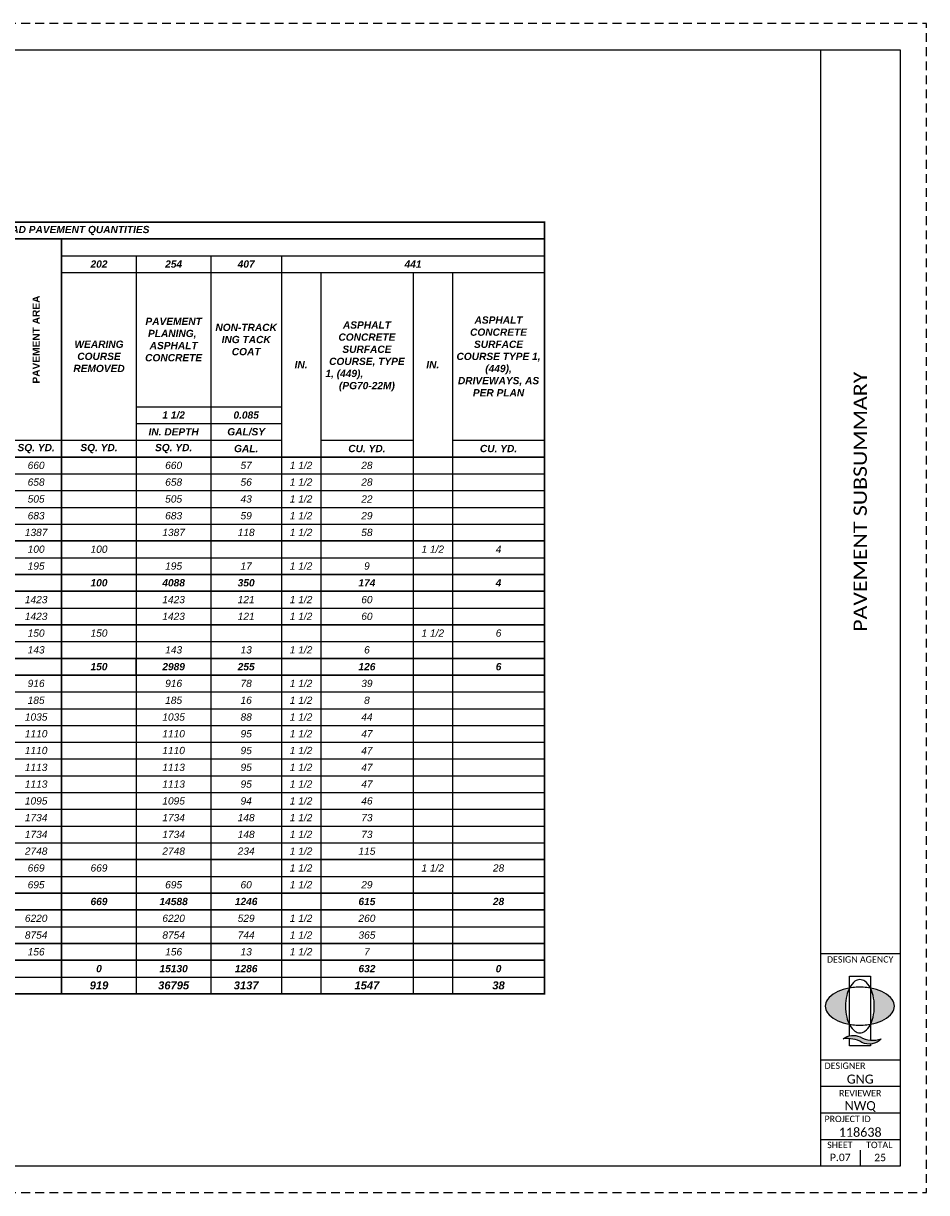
# Paper-space layout 'Layout1' of a CAD drawing. Header units: feet. Extents: x 0 to 34, y 0 to 22.
# Tile 2 of 2: x 17 to 34, y 0 to 22. Entities that reach past the tile are written whole.
import ezdxf
from ezdxf.enums import TextEntityAlignment as Align

# ---------------------------------------------------------------- set-up
doc = ezdxf.new("R2010")
doc.units = ezdxf.units.FT
doc.header["$MEASUREMENT"] = 0
doc.linetypes.add('OhDOT_USTN3', pattern=[0.22, 0.165, -0.055])
for name, color, linetype in [('SH_Border', 7, 'Continuous'), ('SH_Cut_Line', 7, 'OhDOT_USTN3'), ('SH_Data', 7, 'Continuous'), ('SH_Hatch', 14, 'Continuous'), ('SH_TextM', 7, 'Continuous')]:
    doc.layers.add(name, color=color, linetype=linetype)
doc.styles.add('Font 70-Main Title', font='calibri.ttf', dxfattribs={"width": 1.15, "height": 0.25})
doc.styles.add('Slanted-Normal', font='calibrii.ttf', dxfattribs={"height": 0.14})
doc.styles.add('Straight Minimum (0.12) Font 30', font='calibri.ttf', dxfattribs={"height": 0.12})
doc.styles.add('Straight Sub-Title (0.17) Font 30', font='calibri.ttf', dxfattribs={"height": 0.17})
doc.styles.add('Straight-Normal', font='calibri.ttf', dxfattribs={"height": 0.14})
doc.styles.add('Straight-Sub Title', font='calibri.ttf', dxfattribs={"height": 0.17})

# ---------------------------------------------------------------- blocks, each defined once
blk = doc.blocks.new('A$C1697e795')
at = {"layer": 'SH_Hatch'}
for points in [[(-0.1098, 0.0898, -0.0615), (-0.0881, 0.1507), (-0.0881, 0.1523, 0.014092), (-0.1171, 0.1465, 0.069705), (-0.2053, 0.1131, 0.105975), (-0.2716, 0.0557, 0.163104), (-0.29, 0.0008, 0.163049), (-0.2716, -0.0541, 0.105975), (-0.2053, -0.1115, 0.069705), (-0.1171, -0.145, 0.014089), (-0.0881, -0.1507, -0.061487), (-0.1098, -0.0898, -0.054987), (-0.1197, 0, -0.054987)], [(0.1108, 0.0898, 0.0615), (0.0891, 0.1507), (0.0891, 0.1523, -0.014092), (0.1182, 0.1465, -0.069705), (0.2063, 0.1131, -0.105975), (0.2727, 0.0557, -0.163104), (0.2911, 0.0008, -0.163049), (0.2727, -0.0541, -0.105975), (0.2063, -0.1115, -0.069705), (0.1182, -0.145, -0.014089), (0.0891, -0.1507, 0.061487), (0.1108, -0.0898, 0.054987), (0.1207, 0, 0.054987)], [(0.0015, -0.2566, 0.297692), (-0.1396, -0.2731, -0.180432), (0.0164, -0.3024, 0.32264), (0.179, -0.273, -0.20237)]]:
    blk.add_hatch(color=256, dxfattribs=at).paths.add_polyline_path(points)
at = {"layer": 'SH_TextM'}
for points in [[(0.1106, -0.0898, 0.054987), (0.1206, 0, 0.054987), (0.1106, 0.0898, 0.0688), (0.0854, 0.1575, 0.105699), (0.0418, 0.2087, 0.165247), (0.0004, 0.2228, 0.165247), (-0.0409, 0.2087, 0.105699), (-0.0845, 0.1575, 0.0688), (-0.1098, 0.0898, 0.054987), (-0.1197, 0, 0.054987), (-0.1098, -0.0898, 0.0688), (-0.0845, -0.1575, 0.105699), (-0.0409, -0.2087, 0.165247), (0.0004, -0.2228, 0.165247), (0.0418, -0.2087, 0.105699), (0.0854, -0.1575, 0.0688)], [(-0.2053, -0.1115, 0.069705), (-0.1171, -0.145, 0.055931), (-0.0006, -0.158, 0.055931), (0.1159, -0.145, 0.069705), (0.2041, -0.1115, 0.105975), (0.2705, -0.0541, 0.163076), (0.2889, 0.0008, 0.163076), (0.2705, 0.0557, 0.105975), (0.2041, 0.1131, 0.069705), (0.1159, 0.1465, 0.055931), (-0.0006, 0.1596, 0.055931), (-0.1171, 0.1465, 0.069705), (-0.2053, 0.1131, 0.105975), (-0.2716, 0.0557, 0.163076), (-0.29, 0.0008, 0.163076), (-0.2716, -0.0541, 0.105975)], [(0.0164, -0.3024, 0.180432), (-0.1396, -0.2731, -0.297692), (0.0015, -0.2566, 0.20237), (0.179, -0.273, -0.32264)]]:
    blk.add_lwpolyline(points, format="xyb", close=True, dxfattribs=at)
for points in [[(-0.0881, -0.2469), (-0.0881, 0.2529), (0.0891, 0.2529), (0.0891, -0.2828)], [(0.0891, -0.3157), (0.0891, -0.332), (-0.0881, -0.332), (-0.0881, -0.2701)]]:
    blk.add_lwpolyline(points, dxfattribs=at)
blk = doc.blocks.new('BLKWO_NEW')
at = {"layer": 'SH_Border', "linetype": 'Continuous', "flags": 128}
blk.add_lwpolyline([(0.5, 21.5), (33.5, 21.5), (33.5, 0.5), (0.5, 0.5), (0.5, 21.5)], close=True, dxfattribs=at)
for points in [[(32, 21.5), (32, 0.5)], [(32, 4.5), (33.5, 4.5)], [(32, 2.5), (33.5, 2.5)], [(32, 2), (33.5, 2)], [(32, 1.5), (33.5, 1.5)], [(32, 1), (33.5, 1)]]:
    blk.add_lwpolyline(points, dxfattribs=at)
at = {"layer": 'SH_Border'}
blk.add_lwpolyline([(32.75, 0.8), (32.75, 0.5)], dxfattribs=at)
at = {"layer": 'SH_Cut_Line', "color": 7, "linetype": 'OhDOT_USTN3', "flags": 128}
blk.add_lwpolyline([(0, 0), (34, 0), (34, 22), (0, 22), (0, 0)], close=True, dxfattribs=at)
at = {"layer": 'SH_Border', "xscale": 2.25, "yscale": 2.25, "zscale": 2.25}
blk.add_blockref('A$C1697e795', (32.744, 3.506), dxfattribs=at)
at = {"layer": 'SH_Data', "char_height": 0.12, "style": 'Straight Minimum (0.12) Font 30'}
for s, insert, width, attachment_point in [('DESIGN AGENCY', (32.124, 4.448), 1.94049, 1), ('DESIGNER', (32.078, 2.448), 1.0279, 1), ('REVIEWER', (32.75, 1.931), 1.0279, 2), ('PROJECT ID', (32.078, 1.447), 1.27835, 1), ('SHEET', (32.129, 0.957), 1.0279, 1), ('TOTAL', (32.862, 0.957), 1.0279, 1)]:
    blk.add_mtext(s, dxfattribs=dict(at, insert=insert, width=width, attachment_point=attachment_point))
at = {"layer": 'SH_Data', "style": 'Font 70-Main Title', "width": 1.15, "flags": 8}
blk.add_attdef('TITLEAREA2T', text='', height=0.25, rotation=90, dxfattribs=at).set_placement((32.75, 13), align=Align.MIDDLE_CENTER)
at = {"layer": 'SH_Data', "style": 'Straight-Sub Title'}
for tag, p in [('XXX', (32.75, 2)), ('XXX', (32.75, 1.5)), ('XXXXXX', (32.75, 1))]:
    blk.add_attdef(tag, text='', height=0.17, dxfattribs=at).set_placement(p, align=Align.BOTTOM_CENTER)
at = {"layer": 'SH_Data', "style": 'Straight Sub-Title (0.17) Font 30', "flags": 8}
blk.add_attdef('PROJECT', text='', height=0.25, rotation=90, dxfattribs=at).set_placement((0.721, 0.55), align=Align.MIDDLE_LEFT)
blk = doc.blocks.new('*A1014')
at = {"layer": 'SH_TextM', "color": 7, "linetype": 'Continuous', "ltscale": 0.083333, "const_width": 0.0208}
blk.add_lwpolyline([(13.281, 0), (0, 0), (0, -9.583), (13.281, -9.583)], close=True, dxfattribs=at)
for points in [[(0, -0.208), (13.281, -0.208)], [(7.281, -0.208), (7.281, -9.583)], [(0, -2.917), (13.281, -2.917)], [(0, -3.958), (13.281, -3.958)], [(0, -4.375), (13.281, -4.375)], [(0, -4.583), (13.281, -4.583)], [(0, -5), (13.281, -5)], [(0, -5.417), (13.281, -5.417)], [(8.208, -5.417), (8.208, -5.625)], [(0, -5.625), (13.281, -5.625)], [(0, -7.917), (13.281, -7.917)], [(0, -8.333), (13.281, -8.333)], [(0, -8.542), (13.281, -8.542)], [(0, -8.958), (13.281, -8.958)], [(0, -9.167), (13.281, -9.167)]]:
    blk.add_lwpolyline(points, dxfattribs=at)
at = {"layer": 'SH_TextM', "color": 7, "linetype": 'Continuous', "ltscale": 0.083333}
for points in [[(7.281, -0.417), (13.281, -0.417)], [(8.208, -0.417), (8.208, -5.417)], [(9.135, -0.417), (9.135, -9.583)], [(10.01, -0.417), (10.01, -9.583)], [(7.281, -0.625), (13.281, -0.625)], [(10.5, -0.625), (10.5, -9.583)], [(11.646, -0.625), (11.646, -9.583)], [(12.135, -0.625), (12.135, -9.583)], [(8.208, -2.292), (10.01, -2.292)], [(8.208, -2.5), (10.01, -2.5)], [(6.646, -2.708), (10.01, -2.708)], [(10.5, -2.708), (11.646, -2.708)], [(12.135, -2.708), (13.281, -2.708)], [(0, -3.125), (13.281, -3.125)], [(0, -3.333), (13.281, -3.333)], [(0, -3.542), (13.281, -3.542)], [(0, -3.75), (13.281, -3.75)], [(0, -4.167), (13.281, -4.167)], [(0, -4.792), (13.281, -4.792)], [(0, -5.208), (13.281, -5.208)], [(8.208, -5.625), (8.208, -9.583)], [(0, -5.833), (13.281, -5.833)], [(0, -6.042), (13.281, -6.042)], [(0, -6.25), (13.281, -6.25)], [(0, -6.458), (13.281, -6.458)], [(0, -6.667), (13.281, -6.667)], [(0, -6.875), (13.281, -6.875)], [(0, -7.083), (13.281, -7.083)], [(0, -7.292), (13.281, -7.292)], [(0, -7.5), (13.281, -7.5)], [(0, -7.708), (13.281, -7.708)], [(0, -8.125), (13.281, -8.125)], [(0, -8.75), (13.281, -8.75)], [(0, -9.375), (13.281, -9.375)]]:
    blk.add_lwpolyline(points, dxfattribs=at)
at = {"layer": 'SH_TextM', "color": 7, "attachment_point": 5, "style": 'Slanted-Normal'}
for s, insert, char_height in [('\\fArial|b1|i1|c0|p34;TRAVEL LANE AND SIDE ROAD PAVEMENT QUANTITIES', (6.641, -0.104), 0.09028), ('\\fArial|b1|i1|c0|p34;202', (7.745, -0.521), 0.09028), ('\\fArial|b1|i1|c0|p34;254', (8.672, -0.521), 0.09028), ('\\fArial|b1|i1|c0|p34;407', (9.573, -0.521), 0.09028), ('\\fArial|b1|i1|c0|p34;441', (11.646, -0.521), 0.09028), ('\\fArial|b1|i1|c0|p34;IN.', (10.255, -1.771), 0.09028), ('\\fArial|b1|i1|c0|p34;IN.', (11.891, -1.771), 0.09028), ('\\fArial|b1|i1|c0|p34;1 1/2', (8.672, -2.396), 0.09028), ('\\fArial|b1|i1|c0|p34;IN. DEPTH', (8.672, -2.604), 0.09028), ('\\fArial|b1|i1|c0|p34;SQ. YD.', (6.964, -2.812), 0.09028), ('\\fArial|b1|i1|c0|p34;SQ. YD.', (7.745, -2.812), 0.09028), ('\\fArial|b1|i1|c0|p34;SQ. YD.', (8.672, -2.812), 0.09028), ('\\fArial|b1|i1|c0|p34;GAL.', (9.573, -2.812), 0.09028), ('\\fArial|b0|i1|c0|p34;660', (6.964, -3.021), 0.09028), ('\\fArial|b0|i1|c0|p34;660', (8.672, -3.021), 0.09028), ('\\fArial|b0|i1|c0|p34;57', (9.573, -3.021), 0.09028), ('\\fArial|b0|i1|c0|p34;1 1/2', (10.255, -3.021), 0.09028), ('\\fArial|b0|i1|c0|p34;28', (11.073, -3.021), 0.09028), ('\\fArial|b0|i1|c0|p34;658', (6.964, -3.229), 0.09028), ('\\fArial|b0|i1|c0|p34;658', (8.672, -3.229), 0.09028), ('\\fArial|b0|i1|c0|p34;56', (9.573, -3.229), 0.09028), ('\\fArial|b0|i1|c0|p34;1 1/2', (10.255, -3.229), 0.09028), ('\\fArial|b0|i1|c0|p34;28', (11.073, -3.229), 0.09028), ('\\fArial|b0|i1|c0|p34;505', (6.964, -3.438), 0.09028), ('\\fArial|b0|i1|c0|p34;505', (8.672, -3.438), 0.09028), ('\\fArial|b0|i1|c0|p34;43', (9.573, -3.438), 0.09028), ('\\fArial|b0|i1|c0|p34;1 1/2', (10.255, -3.438), 0.09028), ('\\fArial|b0|i1|c0|p34;22', (11.073, -3.438), 0.09028), ('\\fArial|b0|i1|c0|p34;683', (6.964, -3.646), 0.09028), ('\\fArial|b0|i1|c0|p34;683', (8.672, -3.646), 0.09028), ('\\fArial|b0|i1|c0|p34;59', (9.573, -3.646), 0.09028), ('\\fArial|b0|i1|c0|p34;1 1/2', (10.255, -3.646), 0.09028), ('\\fArial|b0|i1|c0|p34;29', (11.073, -3.646), 0.09028), ('\\fArial|b0|i1|c0|p34;1387', (6.964, -3.854), 0.09028), ('\\fArial|b0|i1|c0|p34;1387', (8.672, -3.854), 0.09028), ('\\fArial|b0|i1|c0|p34;118', (9.573, -3.854), 0.09028), ('\\fArial|b0|i1|c0|p34;1 1/2', (10.255, -3.854), 0.09028), ('\\fArial|b0|i1|c0|p34;58', (11.073, -3.854), 0.09028), ('\\fArial|b0|i1|c0|p34;100', (6.964, -4.062), 0.09028), ('\\fArial|b0|i1|c0|p34;100', (7.745, -4.062), 0.09028), ('\\fArial|b0|i1|c0|p34;1 1/2', (11.891, -4.062), 0.09028), ('\\fArial|b0|i1|c0|p34;4', (12.708, -4.062), 0.09028), ('\\fArial|b0|i1|c0|p34;195', (6.964, -4.271), 0.09028), ('\\fArial|b0|i1|c0|p34;195', (8.672, -4.271), 0.09028), ('\\fArial|b0|i1|c0|p34;17', (9.573, -4.271), 0.09028), ('\\fArial|b0|i1|c0|p34;1 1/2', (10.255, -4.271), 0.09028), ('\\fArial|b0|i1|c0|p34;9', (11.073, -4.271), 0.09028), ('\\fArial|b1|i1|c0|p34;100', (7.745, -4.479), 0.09028), ('\\fArial|b1|i1|c0|p34;4088', (8.672, -4.479), 0.09028), ('\\fArial|b1|i1|c0|p34;350', (9.573, -4.479), 0.09028), ('\\fArial|b1|i1|c0|p34;174', (11.073, -4.479), 0.09028), ('\\fArial|b1|i1|c0|p34;4', (12.708, -4.479), 0.09028), ('\\fArial|b0|i1|c0|p34;1423', (6.964, -4.688), 0.09028), ('\\fArial|b0|i1|c0|p34;1423', (8.672, -4.688), 0.09028), ('\\fArial|b0|i1|c0|p34;121', (9.573, -4.688), 0.09028), ('\\fArial|b0|i1|c0|p34;1 1/2', (10.255, -4.688), 0.09028), ('\\fArial|b0|i1|c0|p34;60', (11.073, -4.688), 0.09028), ('\\fArial|b0|i1|c0|p34;1423', (6.964, -4.896), 0.09028), ('\\fArial|b0|i1|c0|p34;1423', (8.672, -4.896), 0.09028), ('\\fArial|b0|i1|c0|p34;121', (9.573, -4.896), 0.09028), ('\\fArial|b0|i1|c0|p34;1 1/2', (10.255, -4.896), 0.09028), ('\\fArial|b0|i1|c0|p34;60', (11.073, -4.896), 0.09028), ('\\fArial|b0|i1|c0|p34;150', (6.964, -5.104), 0.09028), ('\\fArial|b0|i1|c0|p34;150', (7.745, -5.104), 0.09028), ('\\fArial|b0|i1|c0|p34;1 1/2', (11.891, -5.104), 0.09028), ('\\fArial|b0|i1|c0|p34;6', (12.708, -5.104), 0.09028), ('\\fArial|b0|i1|c0|p34;143', (6.964, -5.312), 0.09028), ('\\fArial|b0|i1|c0|p34;143', (8.672, -5.312), 0.09028), ('\\fArial|b0|i1|c0|p34;13', (9.573, -5.312), 0.09028), ('\\fArial|b0|i1|c0|p34;1 1/2', (10.255, -5.312), 0.09028), ('\\fArial|b0|i1|c0|p34;6', (11.073, -5.312), 0.09028), ('\\fArial|b1|i1|c0|p34;150', (7.745, -5.521), 0.09028), ('\\fArial|b1|i1|c0|p34;2989', (8.672, -5.521), 0.09028), ('\\fArial|b1|i1|c0|p34;255', (9.573, -5.521), 0.09028), ('\\fArial|b1|i1|c0|p34;126', (11.073, -5.521), 0.09028), ('\\fArial|b1|i1|c0|p34;6', (12.708, -5.521), 0.09028), ('\\fArial|b0|i1|c0|p34;916', (6.964, -5.729), 0.09028), ('\\fArial|b0|i1|c0|p34;916', (8.672, -5.729), 0.09028), ('\\fArial|b0|i1|c0|p34;78', (9.573, -5.729), 0.09028), ('\\fArial|b0|i1|c0|p34;1 1/2', (10.255, -5.729), 0.09028), ('\\fArial|b0|i1|c0|p34;39', (11.073, -5.729), 0.09028), ('\\fArial|b0|i1|c0|p34;185', (6.964, -5.938), 0.09028), ('\\fArial|b0|i1|c0|p34;185', (8.672, -5.938), 0.09028), ('\\fArial|b0|i1|c0|p34;16', (9.573, -5.938), 0.09028), ('\\fArial|b0|i1|c0|p34;1 1/2', (10.255, -5.938), 0.09028), ('\\fArial|b0|i1|c0|p34;8', (11.073, -5.938), 0.09028), ('\\fArial|b0|i1|c0|p34;1 1/2', (10.255, -6.146), 0.09028), ('\\fArial|b0|i1|c0|p34;1035', (6.964, -6.146), 0.09028), ('\\fArial|b0|i1|c0|p34;1035', (8.672, -6.146), 0.09028), ('\\fArial|b0|i1|c0|p34;88', (9.573, -6.146), 0.09028), ('\\fArial|b0|i1|c0|p34;44', (11.073, -6.146), 0.09028), ('\\fArial|b0|i1|c0|p34;1110', (6.964, -6.354), 0.09028), ('\\fArial|b0|i1|c0|p34;1110', (8.672, -6.354), 0.09028), ('\\fArial|b0|i1|c0|p34;95', (9.573, -6.354), 0.09028), ('\\fArial|b0|i1|c0|p34;1 1/2', (10.255, -6.354), 0.09028), ('\\fArial|b0|i1|c0|p34;47', (11.073, -6.354), 0.09028), ('\\fArial|b0|i1|c0|p34;1110', (6.964, -6.562), 0.09028), ('\\fArial|b0|i1|c0|p34;1110', (8.672, -6.562), 0.09028), ('\\fArial|b0|i1|c0|p34;95', (9.573, -6.562), 0.09028), ('\\fArial|b0|i1|c0|p34;1 1/2', (10.255, -6.562), 0.09028), ('\\fArial|b0|i1|c0|p34;47', (11.073, -6.562), 0.09028), ('\\fArial|b0|i1|c0|p34;1113', (6.964, -6.771), 0.09028), ('\\fArial|b0|i1|c0|p34;1113', (8.672, -6.771), 0.09028), ('\\fArial|b0|i1|c0|p34;95', (9.573, -6.771), 0.09028), ('\\fArial|b0|i1|c0|p34;1 1/2', (10.255, -6.771), 0.09028), ('\\fArial|b0|i1|c0|p34;47', (11.073, -6.771), 0.09028), ('\\fArial|b0|i1|c0|p34;1113', (6.964, -6.979), 0.09028), ('\\fArial|b0|i1|c0|p34;1113', (8.672, -6.979), 0.09028), ('\\fArial|b0|i1|c0|p34;95', (9.573, -6.979), 0.09028), ('\\fArial|b0|i1|c0|p34;1 1/2', (10.255, -6.979), 0.09028), ('\\fArial|b0|i1|c0|p34;47', (11.073, -6.979), 0.09028), ('\\fArial|b0|i1|c0|p34;1095', (6.964, -7.188), 0.09028), ('\\fArial|b0|i1|c0|p34;1095', (8.672, -7.188), 0.09028), ('\\fArial|b0|i1|c0|p34;94', (9.573, -7.188), 0.09028), ('\\fArial|b0|i1|c0|p34;1 1/2', (10.255, -7.188), 0.09028), ('\\fArial|b0|i1|c0|p34;46', (11.073, -7.188), 0.09028), ('\\fArial|b0|i1|c0|p34;1734', (6.964, -7.396), 0.09028), ('\\fArial|b0|i1|c0|p34;1734', (8.672, -7.396), 0.09028), ('\\fArial|b0|i1|c0|p34;148', (9.573, -7.396), 0.09028), ('\\fArial|b0|i1|c0|p34;1 1/2', (10.255, -7.396), 0.09028), ('\\fArial|b0|i1|c0|p34;73', (11.073, -7.396), 0.09028), ('\\fArial|b0|i1|c0|p34;1734', (6.964, -7.604), 0.09028), ('\\fArial|b0|i1|c0|p34;1734', (8.672, -7.604), 0.09028), ('\\fArial|b0|i1|c0|p34;148', (9.573, -7.604), 0.09028), ('\\fArial|b0|i1|c0|p34;1 1/2', (10.255, -7.604), 0.09028), ('\\fArial|b0|i1|c0|p34;73', (11.073, -7.604), 0.09028), ('\\fArial|b0|i1|c0|p34;2748', (6.964, -7.812), 0.09028), ('\\fArial|b0|i1|c0|p34;2748', (8.672, -7.812), 0.09028), ('\\fArial|b0|i1|c0|p34;234', (9.573, -7.812), 0.09028), ('\\fArial|b0|i1|c0|p34;1 1/2', (10.255, -7.812), 0.09028), ('\\fArial|b0|i1|c0|p34;115', (11.073, -7.812), 0.09028), ('\\fArial|b0|i1|c0|p34;669', (6.964, -8.021), 0.09028), ('\\fArial|b0|i1|c0|p34;669', (7.745, -8.021), 0.09028), ('\\fArial|b0|i1|c0|p34;1 1/2', (10.255, -8.021), 0.09028), ('\\fArial|b0|i1|c0|p34;1 1/2', (11.891, -8.021), 0.09028), ('\\fArial|b0|i1|c0|p34;28', (12.708, -8.021), 0.09028), ('\\fArial|b0|i1|c0|p34;695', (6.964, -8.229), 0.09028), ('\\fArial|b0|i1|c0|p34;695', (8.672, -8.229), 0.09028), ('\\fArial|b0|i1|c0|p34;60', (9.573, -8.229), 0.09028), ('\\fArial|b0|i1|c0|p34;1 1/2', (10.255, -8.229), 0.09028), ('\\fArial|b0|i1|c0|p34;29', (11.073, -8.229), 0.09028), ('\\fArial|b1|i1|c0|p34;669', (7.745, -8.437), 0.09028), ('\\fArial|b1|i1|c0|p34;14588', (8.672, -8.437), 0.09028), ('\\fArial|b1|i1|c0|p34;1246', (9.573, -8.437), 0.09028), ('\\fArial|b1|i1|c0|p34;615', (11.073, -8.437), 0.09028), ('\\fArial|b1|i1|c0|p34;28', (12.708, -8.437), 0.09028), ('\\fArial|b0|i1|c0|p34;6220', (6.964, -8.646), 0.09028), ('\\fArial|b0|i1|c0|p34;6220', (8.672, -8.646), 0.09028), ('\\fArial|b0|i1|c0|p34;529', (9.573, -8.646), 0.09028), ('\\fArial|b0|i1|c0|p34;1 1/2', (10.255, -8.646), 0.09028), ('\\fArial|b0|i1|c0|p34;260', (11.073, -8.646), 0.09028), ('\\fArial|b0|i1|c0|p34;8754', (6.964, -8.854), 0.09028), ('\\fArial|b0|i1|c0|p34;8754', (8.672, -8.854), 0.09028), ('\\fArial|b0|i1|c0|p34;744', (9.573, -8.854), 0.09028), ('\\fArial|b0|i1|c0|p34;1 1/2', (10.255, -8.854), 0.09028), ('\\fArial|b0|i1|c0|p34;365', (11.073, -8.854), 0.09028), ('\\fArial|b0|i1|c0|p34;156', (6.964, -9.062), 0.09028), ('\\fArial|b0|i1|c0|p34;156', (8.672, -9.062), 0.09028), ('\\fArial|b0|i1|c0|p34;13', (9.573, -9.062), 0.09028), ('\\fArial|b0|i1|c0|p34;1 1/2', (10.255, -9.062), 0.09028), ('\\fArial|b0|i1|c0|p34;7', (11.073, -9.062), 0.09028), ('\\fArial|b1|i1|c0|p34;0', (7.745, -9.271), 0.09028), ('\\fArial|b1|i1|c0|p34;15130', (8.672, -9.271), 0.09028), ('\\fArial|b1|i1|c0|p34;1286', (9.573, -9.271), 0.09028), ('\\fArial|b1|i1|c0|p34;632', (11.073, -9.271), 0.09028), ('\\fArial|b1|i1|c0|p34;0', (12.708, -9.271), 0.09028), ('\\fArial|b1|i1|c0|p34;919', (7.745, -9.479), 0.09931), ('\\fArial|b1|i1|c0|p34;36795', (8.672, -9.479), 0.09931), ('\\fArial|b1|i1|c0|p34;3137', (9.573, -9.479), 0.09931), ('\\fArial|b1|i1|c0|p34;1547', (11.073, -9.479), 0.09931), ('\\fArial|b1|i1|c0|p34;38', (12.708, -9.479), 0.09931)]:
    blk.add_mtext(s, dxfattribs=dict(at, insert=insert, char_height=char_height))
at = {"layer": 'SH_TextM', "color": 7, "insert": (6.964, -1.458), "char_height": 0.09028, "attachment_point": 5, "rotation": 90, "style": 'Slanted-Normal'}
blk.add_mtext('\\fArial|b1|i0|c0|p34;PAVEMENT AREA', dxfattribs=at)
at = {"layer": 'SH_TextM', "color": 7, "attachment_point": 5, "style": 'Slanted-Normal'}
for s, insert, char_height, width in [('\\fArial|b1|i1|c0|p34;PAVEMENT PLANING,  ASPHALT CONCRETE', (8.672, -1.458), 0.09028, 0.84375), ('\\fArial|b1|i1|c0|p34;NON-TRACK\\PING TACK COAT', (9.573, -1.458), 0.09028, 0.79167), ('\\fArial|b1|i1|c0|p34;ASPHALT CONCRETE SURFACE COURSE, TYPE 1, (449),                              (PG70-22M)', (11.073, -1.667), 0.090278, 1.0625), ('\\fArial|b1|i1|c0|p34;ASPHALT CONCRETE SURFACE COURSE TYPE 1, (449), DRIVEWAYS, AS PER PLAN', (12.708, -1.667), 0.09028, 1.0625), ('\\fArial|b1|i1|c0|p34;WEARING COURSE REMOVED', (7.745, -1.667), 0.09028, 0.84375), ('\\fArial|b1|i1|c0|p34;0.085', (9.573, -2.396), 0.09028, 0.79167), ('\\fArial|b1|i1|c0|p34;GAL/SY', (9.573, -2.604), 0.09028, 0.79167), ('\\fArial|b1|i1|c0|p34;CU. YD.', (11.073, -2.812), 0.09028, 1.0625), ('\\fArial|b1|i1|c0|p34;CU. YD.', (12.708, -2.812), 0.09028, 1.0625)]:
    blk.add_mtext(s, dxfattribs=dict(at, insert=insert, char_height=char_height, width=width))

psp = doc.layouts.get("Layout1")

# ---------------------------------------------------------------- block references
at = {"layer": 'SH_Border'}
ref = psp.add_blockref('BLKWO_NEW', (0, 0), dxfattribs=at)
ref.add_attrib('XXX', 'NWQ', dxfattribs={"layer": 'SH_Data', "height": 0.17, "style": 'Straight-Sub Title'}).set_placement((32.75, 1.5), align=Align.BOTTOM_CENTER)
ref.add_attrib('SHEETTOTAL', '25', dxfattribs={"layer": 'SH_Data', "height": 0.14, "style": 'Straight-Normal'}).set_placement((33.125, 0.549), align=Align.BOTTOM_CENTER)
ref.add_attrib('SHEETNO', 'P.07', dxfattribs={"layer": 'SH_Data', "height": 0.14, "style": 'Straight-Normal'}).set_placement((32.375, 0.551), align=Align.BOTTOM_CENTER)
ref.add_attrib('XXXXXX', '118638', dxfattribs={"layer": 'SH_Data', "height": 0.17, "style": 'Straight-Sub Title'}).set_placement((32.75, 1), align=Align.BOTTOM_CENTER)
ref.add_attrib('TITLEAREA2T', 'PAVEMENT SUBSUMMARY', dxfattribs={"layer": 'SH_Data', "height": 0.25, "rotation": 90, "style": 'Font 70-Main Title', "width": 1.15}).set_placement((32.75, 13), align=Align.MIDDLE_CENTER)
ref.add_attrib('XXX', 'GNG', dxfattribs={"layer": 'SH_Data', "height": 0.17, "style": 'Straight-Sub Title'}).set_placement((32.75, 2), align=Align.BOTTOM_CENTER)
at = {"layer": 'SH_Data', "xscale": 1.5151, "yscale": 1.5151, "zscale": 1.5151}
psp.add_blockref('*A1014', (6.689, 18.26), dxfattribs=at)

doc.saveas('drawing.dxf')
